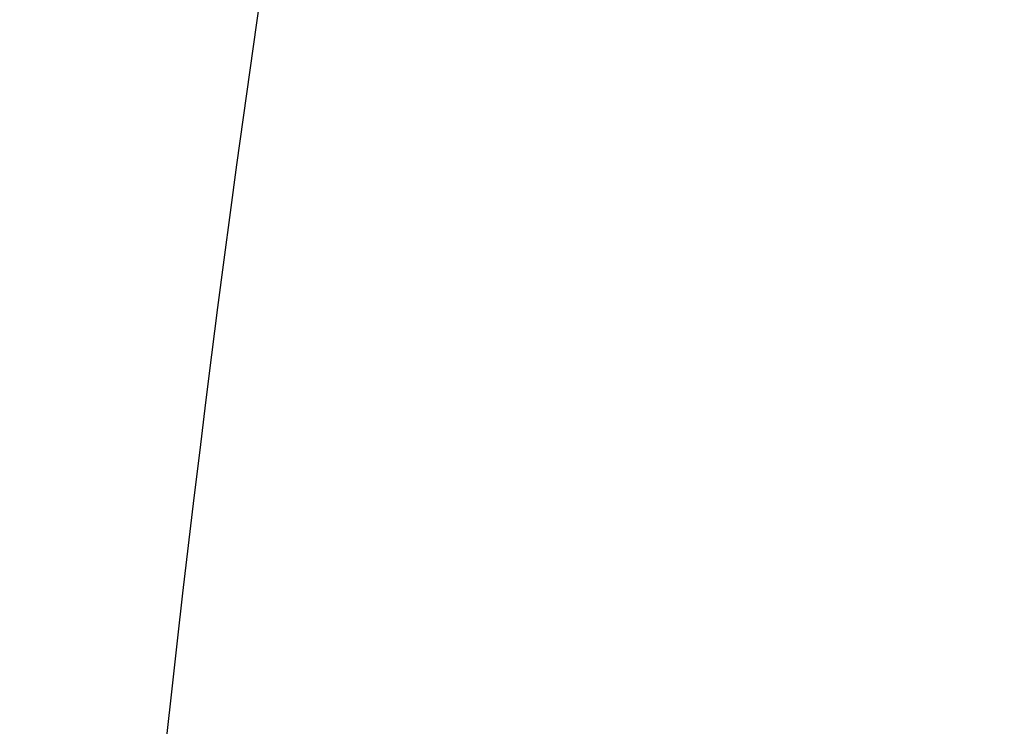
# Model space of a CAD drawing. Header units: millimetres. Extents: x -229 to 229, y -17 to 790.
# Tile 249 of 256: x -224.232 to -224.028, y 394.683 to 394.829. Entities that reach past the tile are written whole.
import ezdxf

# ---------------------------------------------------------------- set-up
doc = ezdxf.new("R2010")
doc.units = ezdxf.units.MM
doc.header["$MEASUREMENT"] = 0
doc.layers.add('Default', color=7, linetype='Continuous', true_color=0x000000)

# ---------------------------------------------------------------- blocks, each defined once
blk = doc.blocks.new('Block 01')
at = {"layer": 'Default'}
for points, knots in [([(-222.24862, 394.76261, 85.14522), (-222.28374, 395.4324, 85.11151), (-222.54575, 396.08485, 85.08769), (-222.97589, 396.59863, 85.07781), (-223.19096, 396.85552, 85.07287), (-223.44986, 397.07651, 85.07154), (-223.73671, 397.24949, 85.07384), (-223.90453, 397.3507, 85.07519), (-224.08182, 397.43605, 85.07774), (-224.26542, 397.50442, 85.08143)], [0, 0, 0, 0, 2.034114, 2.034114, 2.034114, 3.051171, 3.051171, 3.051171, 3.646207, 3.646207, 3.646207, 3.646207]), ([(-223.14006, 392.09374, 34.22013), (-223.17521, 392.76345, 34.18502), (-223.43742, 393.41536, 34.15077), (-223.8679, 393.92824, 34.12373), (-224.08314, 394.18468, 34.11022), (-224.34224, 394.40513, 34.09857), (-224.62931, 394.57751, 34.08944), (-224.79074, 394.67445, 34.0843), (-224.96092, 394.75671, 34.07993), (-225.13704, 394.82333, 34.07637)], [0, 0, 0, 0, 2.034114, 2.034114, 2.034114, 3.051171, 3.051171, 3.051171, 3.623077, 3.623077, 3.623077, 3.623077])]:
    blk.add_open_spline(points, degree=3, knots=knots, dxfattribs=at)

msp = doc.modelspace()

# ---------------------------------------------------------------- linework, layer by layer
at = {"layer": 'Default'}
msp.add_open_spline([(0, 406.54742, 270.51437), (-31.67226, 406.54742, 270.51437), (-57.44623, 406.46045, 268.85474), (-100.17675, 406.17025, 263.31747), (-117.15685, 405.96663, 259.43226), (-144.77364, 405.49122, 250.36086), (-155.42608, 405.21904, 245.16738), (-172.57223, 404.64829, 234.27672), (-179.06709, 404.34949, 228.57531), (-188.02429, 403.86564, 219.34283), (-191.08391, 403.67837, 215.76957), (-196.66907, 403.28278, 208.22137), (-199.21697, 403.07387, 204.23501), (-206.39241, 402.3814, 191.02194), (-210.46534, 401.83647, 180.62406), (-217.14038, 400.42647, 153.71966), (-219.735, 399.56343, 137.25186), (-222.39398, 397.88137, 105.15617), (-223.07297, 397.25643, 93.23176), (-223.76105, 396.19789, 73.03353), (-223.93524, 395.82479, 65.91442), (-224.16897, 395.03378, 50.8209), (-224.2285, 394.61556, 42.84094), (-224.2285, 393.85628, 28.353), (-224.12997, 393.54711, 22.45357), (-223.74437, 392.94352, 10.93639), (-223.45728, 392.64931, 5.3226), (-222.32781, 391.78979, -11.07808), (-221.21639, 391.24757, -21.42412), (-216.95122, 389.71587, -50.65073), (-212.85973, 388.82231, -67.70086), (-203.1909, 387.28594, -97.01661), (-197.62006, 386.64381, -109.26919), (-186.29463, 385.59255, -129.32848), (-180.54453, 385.18352, -137.13325), (-171.94917, 384.66314, -147.06257), (-168.77339, 384.49922, -150.19039), (-163.56391, 384.26388, -154.68098), (-161.74464, 384.18664, -156.15475), (-157.82934, 384.02743, -159.19265), (-155.74032, 383.9462, -160.74271), (-144.60494, 383.536, -168.56971), (-133.46315, 383.1943, -175.08974), (-105.64351, 382.57848, -186.84034), (-88.95446, 382.30465, -192.06532), (-49.28214, 381.91491, -199.50202), (-26.28724, 381.7993, -201.70798), (-0.00072, 381.7993, -201.70802)], degree=3, knots=[0, 0, 0, 0, 43.647499, 43.647499, 87.294997, 87.294997, 130.942496, 130.942496, 174.589995, 174.589995, 202.958226, 202.958226, 231.326457, 231.326457, 288.06292, 288.06292, 344.799382, 344.799382, 373.167614, 373.167614, 387.351729, 387.351729, 401.535845, 401.535845, 411.706357, 411.706357, 421.87687, 421.87687, 442.217895, 442.217895, 482.899946, 482.899946, 523.581996, 523.581996, 564.264047, 564.264047, 592.232087, 592.232087, 606.216107, 606.216107, 620.200127, 620.200127, 676.136207, 676.136207, 732.072287, 732.072287, 788.00786, 788.00786, 788.00786, 788.00786], dxfattribs=at)

# ---------------------------------------------------------------- block references
msp.add_blockref('Block 01', (0, 0), dxfattribs=at)

doc.saveas('drawing.dxf')
